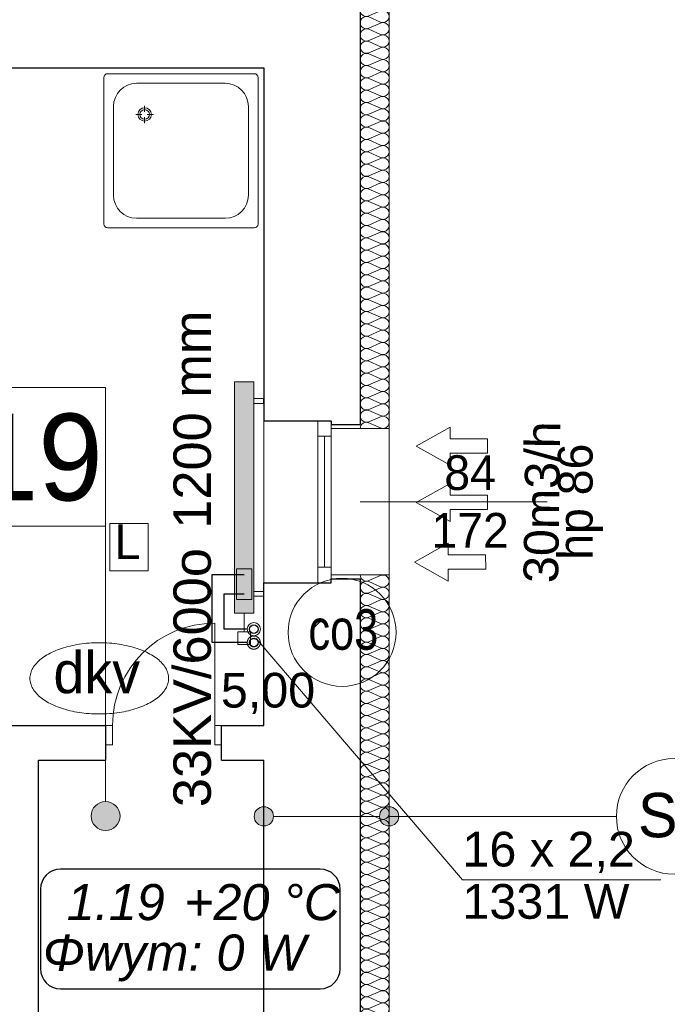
# Model space of a CAD drawing. Header units: millimetres. Extents: x -17429 to 155243, y -2908 to 188569.
# Tile 75 of 113: x 30217 to 33577, y 92219 to 97326. Entities that reach past the tile are written whole.
import ezdxf
from ezdxf.lldxf.tags import DXFTag

# ---------------------------------------------------------------- set-up
doc = ezdxf.new("R2010")
doc.units = ezdxf.units.MM
doc.header["$MEASUREMENT"] = 0
doc.linetypes.add('PHANTOM', pattern=[2.5, 1.25, -0.25, 0.25, -0.25, 0.25, -0.25])
doc.layers.get('0').update_dxf_attribs({"lineweight": 5})
for name, color, linetype in [('#opisy', 7, 'Continuous'), ('#podkład', 252, 'Continuous'), ('Arch ocieplenie', 252, 'Continuous'), ('Arch opisy', 252, 'Continuous'), ('INWENT wyposarzenie', 252, 'Continuous'), ('IS_Armatura_podłączeniowa_grz._dolnozas.', 255, 'SOLID'), ('IS_Armatura_Therm', 7, 'SOLID'), ('IS_Grafika', 7, 'SOLID'), ('IS_Grzejniki_Plan_rzut', 7, 'SOLID'), ('IS_Opisy_działek_Therm', 7, 'SOLID'), ('IS_Powrót', 5, 'DASH'), ('IS_Text_Armatury_Therm', 7, 'Continuous'), ('IS_Text_Konstrukcji', 7, 'Continuous'), ('IS_Text_Odbiornikow_Therm', 7, 'Continuous'), ('IS_Zasilanie', 1, 'SOLID')]:
    doc.layers.add(name, color=color, linetype=linetype)
for name, color, linetype, lineweight in [('#piony', 7, 'Continuous', 5), ('Arch opisy_Nr_Pióra__1', 252, 'Continuous', 25), ('Arch opisy_Nr_Pióra__21', 252, 'Continuous', 13), ('INWENT OPISY_Nr_Pióra__21', 252, 'Continuous', 13), ('INWENT wyposarzenie_Nr_Pióra__5', 252, 'Continuous', 13), ('INWENT. DRZWI_Nr_Pióra__21', 7, 'Continuous', 13), ('INWENT. OKNA_Nr_Pióra__5', 7, 'Continuous', 13), ('INWENT.ŚCIANY_Nr_Pióra__1', 252, 'Continuous', 25), ('INWENT.ŚCIANY_Nr_Pióra__21', 7, 'Continuous', 13)]:
    doc.layers.add(name, color=color, linetype=linetype, lineweight=lineweight)
doc.layers.add('arch izolacje_Nr_Pióra__3', color=7, linetype='Continuous', lineweight=13, true_color=0xff6600)
doc.layers.add('Arch ocieplenie_Nr_Pióra__22', color=7, linetype='Continuous', lineweight=9, true_color=0x7f7f7f)
doc.styles.add('ARIAL', font='arial.ttf', dxfattribs={"width": 0.75})
doc.styles.add('GENERATED_STYLE_2', font='txt')
doc.styles.add('GENERATED_STYLE_3', font='txt')
doc.styles.add('GENERATED_STYLE_4', font='txt')
doc.styles.add('MtXpl_Arial', font='txt', dxfattribs={"height": 0.2})
doc.styles.get("Standard").update_dxf_attribs({"font": 'arial.ttf', "bigfont": 'BIGFONT.SHX'})
tags = doc.linetypes.add('DASH', pattern=[15, 10, -5]).pattern_tags.tags
tags[6:7] = [DXFTag(74, 4), DXFTag(75, 0), DXFTag(340, '0'), DXFTag(46, 0.0), DXFTag(50, 0.0), DXFTag(44, 0.0), DXFTag(45, 0.0)]
tags[4:5] = [DXFTag(74, 4), DXFTag(75, 0), DXFTag(340, '0'), DXFTag(46, 0.0), DXFTag(50, 0.0), DXFTag(44, 0.0), DXFTag(45, 0.0)]
tags = doc.linetypes.add('SOLID', pattern=[10, 10, 0]).pattern_tags.tags
tags[6:7] = [DXFTag(74, 4), DXFTag(75, 0), DXFTag(340, '0'), DXFTag(46, 0.0), DXFTag(50, 0.0), DXFTag(44, 0.0), DXFTag(45, 0.0)]
tags[4:5] = [DXFTag(74, 4), DXFTag(75, 0), DXFTag(340, '0'), DXFTag(46, 0.0), DXFTag(50, 0.0), DXFTag(44, 0.0), DXFTag(45, 0.0)]

# ---------------------------------------------------------------- blocks, each defined once
blk = doc.blocks.new('Izolacja cieplna 14_96', base_point=(31984.1, 99925.9))
at = {"layer": 'Arch ocieplenie_Nr_Pióra__22', "linetype": 'Continuous'}
for p, q in [((32089.4, 99923.2), (32028.8, 99896.6)), ((32028.8, 99891.3), (32089.4, 99864.8)), ((32089.4, 99859.4), (32028.8, 99832.9)), ((32028.8, 99827.5), (32089.4, 99801)), ((32089.4, 99795.6), (32028.8, 99769.1)), ((32028.8, 99763.7), (32089.4, 99737.2)), ((32089.4, 99731.8), (32028.8, 99705.3)), ((32028.8, 99699.9), (32089.4, 99673.4)), ((32089.4, 99668), (32028.8, 99641.5)), ((32028.8, 99636.2), (32089.4, 99609.6)), ((32089.4, 99604.3), (32028.8, 99577.7)), ((32028.8, 99572.4), (32089.4, 99545.8)), ((32089.4, 99540.5), (32028.8, 99513.9)), ((32028.8, 99508.6), (32089.4, 99482)), ((32089.4, 99476.7), (32028.8, 99450.2)), ((32028.8, 99444.8), (32089.4, 99418.3)), ((32089.4, 99412.9), (32028.8, 99386.4)), ((32028.8, 99381), (32089.4, 99354.5)), ((32089.4, 99349.1), (32028.8, 99322.6)), ((32028.8, 99317.2), (32089.4, 99290.7)), ((32089.4, 99285.3), (32028.8, 99258.8)), ((32028.8, 99253.4), (32089.4, 99226.9)), ((32089.4, 99221.6), (32028.8, 99195)), ((32028.8, 99189.7), (32089.4, 99163.1)), ((32089.4, 99157.8), (32028.8, 99131.2)), ((32028.8, 99125.9), (32089.4, 99099.3)), ((32089.4, 99094), (32028.8, 99067.5)), ((32028.8, 99062.1), (32089.4, 99035.6)), ((32089.4, 99030.2), (32028.8, 99003.7)), ((32028.8, 98998.3), (32089.4, 98971.8)), ((32089.4, 98966.4), (32028.8, 98939.9)), ((32028.8, 98934.5), (32089.4, 98908)), ((32089.4, 98902.6), (32028.8, 98876.1)), ((32028.8, 98870.7), (32089.4, 98844.2)), ((32089.4, 98838.9), (32028.8, 98812.3)), ((32028.8, 98807), (32089.4, 98780.4)), ((32089.4, 98775.1), (32028.8, 98748.5)), ((32028.8, 98743.2), (32089.4, 98716.6)), ((32089.4, 98711.3), (32028.8, 98684.8)), ((32028.8, 98679.4), (32089.4, 98652.9)), ((32089.4, 98647.5), (32028.8, 98621)), ((32028.8, 98615.6), (32089.4, 98589.1)), ((32089.4, 98583.7), (32028.8, 98557.2)), ((32028.8, 98551.8), (32089.4, 98525.3)), ((32089.4, 98519.9), (32028.8, 98493.4)), ((32028.8, 98488), (32089.4, 98461.5)), ((32089.4, 98456.1), (32028.8, 98429.6)), ((32028.8, 98424.3), (32089.4, 98397.7)), ((32089.4, 98392.4), (32028.8, 98365.8)), ((32028.8, 98360.5), (32089.4, 98333.9)), ((32089.4, 98328.6), (32028.8, 98302)), ((32028.8, 98296.7), (32089.4, 98270.2)), ((32089.4, 98264.8), (32028.8, 98238.3)), ((32028.8, 98232.9), (32089.4, 98206.4)), ((32089.4, 98201), (32028.8, 98174.5)), ((32028.8, 98169.1), (32089.4, 98142.6)), ((32089.4, 98137.2), (32028.8, 98110.7)), ((32028.8, 98105.3), (32089.4, 98078.8)), ((32089.4, 98073.4), (32028.8, 98046.9)), ((32028.8, 98041.6), (32089.4, 98015)), ((32089.4, 98009.7), (32028.8, 97983.1)), ((32028.8, 97977.8), (32089.4, 97951.2)), ((32089.4, 97945.9), (32028.8, 97919.3)), ((32028.8, 97914), (32089.4, 97887.5)), ((32089.4, 97882.1), (32028.8, 97855.6)), ((32028.8, 97850.2), (32089.4, 97823.7)), ((32089.4, 97818.3), (32028.8, 97791.8)), ((32028.8, 97786.4), (32089.4, 97759.9)), ((32089.4, 97754.5), (32028.8, 97728)), ((32028.8, 97722.6), (32089.4, 97696.1)), ((32089.4, 97690.7), (32028.8, 97664.2)), ((32028.8, 97658.9), (32089.4, 97632.3)), ((32089.4, 97627), (32028.8, 97600.4)), ((32028.8, 97595.1), (32089.4, 97568.5)), ((32089.4, 97563.2), (32028.8, 97536.6)), ((32028.8, 97531.3), (32089.4, 97504.8)), ((32089.4, 97499.4), (32028.8, 97472.9)), ((32028.8, 97467.5), (32089.4, 97441)), ((32089.4, 97435.6), (32028.8, 97409.1)), ((32028.8, 97403.7), (32089.4, 97377.2)), ((32089.4, 97371.8), (32028.8, 97345.3)), ((32028.8, 97339.9), (32089.4, 97313.4)), ((32089.4, 97308), (32028.8, 97281.5)), ((32028.8, 97276.2), (32089.4, 97249.6)), ((32089.4, 97244.3), (32028.8, 97217.7)), ((32028.8, 97212.4), (32089.4, 97185.8)), ((32089.4, 97180.5), (32028.8, 97153.9)), ((32028.8, 97148.6), (32089.4, 97122)), ((32089.4, 97116.7), (32028.8, 97090.2)), ((32028.8, 97084.8), (32089.4, 97058.3)), ((32089.4, 97052.9), (32028.8, 97026.4)), ((32028.8, 97021), (32089.4, 96994.5)), ((32089.4, 96989.1), (32028.8, 96962.6)), ((32028.8, 96957.2), (32089.4, 96930.7)), ((32089.4, 96925.3), (32028.8, 96898.8)), ((32028.8, 96893.4), (32089.4, 96866.9)), ((32089.4, 96861.6), (32028.8, 96835)), ((32028.8, 96829.7), (32089.4, 96803.1)), ((32089.4, 96797.8), (32028.8, 96771.2)), ((32028.8, 96765.9), (32089.4, 96739.3)), ((32089.4, 96734), (32028.8, 96707.5)), ((32028.8, 96702.1), (32089.4, 96675.6)), ((32089.4, 96670.2), (32028.8, 96643.7)), ((32028.8, 96638.3), (32089.4, 96611.8)), ((32089.4, 96606.4), (32028.8, 96579.9)), ((32028.8, 96574.5), (32089.4, 96548)), ((32089.4, 96542.6), (32028.8, 96516.1)), ((32028.8, 96510.7), (32089.4, 96484.2)), ((32089.4, 96478.9), (32028.8, 96452.3)), ((32028.8, 96447), (32089.4, 96420.4)), ((32089.4, 96415.1), (32028.8, 96388.5)), ((32028.8, 96383.2), (32089.4, 96356.6)), ((32089.4, 96351.3), (32028.8, 96324.8)), ((32028.8, 96319.4), (32089.4, 96292.9)), ((32089.4, 96287.5), (32028.8, 96261)), ((32028.8, 96255.6), (32089.4, 96229.1)), ((32089.4, 96223.7), (32028.8, 96197.2)), ((32028.8, 96191.8), (32089.4, 96165.3)), ((32089.4, 96159.9), (32028.8, 96133.4)), ((32028.8, 96128), (32089.4, 96101.5)), ((32089.4, 96096.1), (32028.8, 96069.6)), ((32028.8, 96064.3), (32089.4, 96037.7)), ((32089.4, 96032.4), (32028.8, 96005.8)), ((32028.8, 96000.5), (32089.4, 95973.9)), ((32089.4, 95968.6), (32028.8, 95942)), ((32028.8, 95936.7), (32089.4, 95910.2)), ((32089.4, 95904.8), (32028.8, 95878.3)), ((32028.8, 95872.9), (32089.4, 95846.4)), ((32089.4, 95841), (32028.8, 95814.5)), ((32028.8, 95809.1), (32089.4, 95782.6)), ((32089.4, 95777.2), (32028.8, 95750.7)), ((32028.8, 95745.3), (32089.4, 95718.8)), ((32089.4, 95713.4), (32028.8, 95686.9)), ((32028.8, 95681.6), (32089.4, 95655)), ((32089.4, 95649.7), (32028.8, 95623.1)), ((32028.8, 95617.8), (32089.4, 95591.2)), ((32089.4, 95585.9), (32028.8, 95559.3)), ((32028.8, 95554), (32089.4, 95527.5)), ((32089.4, 95522.1), (32028.8, 95495.6)), ((32028.8, 95490.2), (32089.4, 95463.7)), ((32089.4, 95458.3), (32028.8, 95431.8)), ((32028.8, 95426.4), (32089.4, 95399.9)), ((32089.4, 95394.5), (32028.8, 95368)), ((32028.8, 95362.6), (32089.4, 95336.1)), ((32089.4, 95330.7), (32028.8, 95304.2)), ((32028.8, 95298.9), (32089.4, 95272.3)), ((32089.4, 95267), (32028.8, 95240.4)), ((32028.8, 95235.1), (32089.4, 95208.5))]:
    blk.add_line(p, q, dxfattribs=at)
for centre, start_param, end_param in [((32016, 99862.1), 1.158004, 5.125183), ((32016, 99925.9), 3.141593, 5.125182), ((32102.2, 99894), 4.299595, 8.266775), ((32016, 99798.3), 1.158004, 5.125183), ((32102.2, 99830.2), 4.299595, 8.266775), ((32102.2, 99766.4), 4.299595, 8.266775), ((32016, 99734.5), 1.158004, 5.125183), ((32102.2, 99702.6), 4.299595, 8.266775), ((32016, 99670.7), 1.158004, 5.125183), ((32016, 99606.9), 1.158004, 5.125183), ((32102.2, 99638.8), 4.299595, 8.266775), ((32016, 99543.2), 1.158004, 5.125183), ((32102.2, 99575), 4.299595, 8.266775), ((32102.2, 99511.3), 4.299595, 8.266775), ((32016, 99479.4), 1.158004, 5.125183), ((32102.2, 99447.5), 4.299595, 8.266775), ((32016, 99415.6), 1.158004, 5.125183), ((32016, 99351.8), 1.158004, 5.125183), ((32102.2, 99383.7), 4.299595, 8.266775), ((32016, 99288), 1.158004, 5.125183), ((32102.2, 99319.9), 4.299595, 8.266775), ((32102.2, 99256.1), 4.299595, 8.266775), ((32016, 99224.2), 1.158004, 5.125183), ((32102.2, 99192.3), 4.299595, 8.266775), ((32016, 99160.5), 1.158004, 5.125183), ((32016, 99096.7), 1.158004, 5.125183), ((32102.2, 99128.6), 4.299595, 8.266775), ((32016, 99032.9), 1.158004, 5.125183), ((32102.2, 99064.8), 4.299595, 8.266775), ((32102.2, 99001), 4.299595, 8.266775), ((32016, 98969.1), 1.158004, 5.125183), ((32102.2, 98937.2), 4.299595, 8.266775), ((32016, 98905.3), 1.158004, 5.125183), ((32016, 98841.5), 1.158004, 5.125183), ((32102.2, 98873.4), 4.299595, 8.266775), ((32016, 98777.7), 1.158004, 5.125183), ((32102.2, 98809.6), 4.299595, 8.266775), ((32102.2, 98745.9), 4.299595, 8.266775), ((32016, 98714), 1.158004, 5.125183), ((32102.2, 98682.1), 4.299595, 8.266775), ((32016, 98650.2), 1.158004, 5.125183), ((32016, 98586.4), 1.158004, 5.125183), ((32102.2, 98618.3), 4.299595, 8.266775), ((32016, 98522.6), 1.158004, 5.125183), ((32102.2, 98554.5), 4.299595, 8.266775), ((32102.2, 98490.7), 4.299595, 8.266775), ((32016, 98458.8), 1.158004, 5.125183), ((32102.2, 98426.9), 4.299595, 8.266775), ((32016, 98395), 1.158004, 5.125183), ((32016, 98331.3), 1.158004, 5.125183), ((32102.2, 98363.2), 4.299595, 8.266775), ((32016, 98267.5), 1.158004, 5.125183), ((32102.2, 98299.4), 4.299595, 8.266775), ((32102.2, 98235.6), 4.299595, 8.266775), ((32016, 98203.7), 1.158004, 5.125183), ((32102.2, 98171.8), 4.299595, 8.266775), ((32016, 98139.9), 1.158004, 5.125183), ((32016, 98076.1), 1.158004, 5.125183), ((32102.2, 98108), 4.299595, 8.266775), ((32016, 98012.3), 1.158004, 5.125183), ((32102.2, 98044.2), 4.299595, 8.266775), ((32102.2, 97980.5), 4.299595, 8.266775), ((32016, 97948.6), 1.158004, 5.125183), ((32102.2, 97916.7), 4.299595, 8.266775), ((32016, 97884.8), 1.158004, 5.125183), ((32016, 97821), 1.158004, 5.125183), ((32102.2, 97852.9), 4.299595, 8.266775), ((32016, 97757.2), 1.158004, 5.125183), ((32102.2, 97789.1), 4.299595, 8.266775), ((32102.2, 97725.3), 4.299595, 8.266775), ((32016, 97693.4), 1.158004, 5.125183), ((32102.2, 97661.5), 4.299595, 8.266775), ((32016, 97629.6), 1.158004, 5.125183), ((32016, 97565.9), 1.158004, 5.125183), ((32102.2, 97597.7), 4.299595, 8.266775), ((32016, 97502.1), 1.158004, 5.125183), ((32102.2, 97534), 4.299595, 8.266775), ((32102.2, 97470.2), 4.299595, 8.266775), ((32016, 97438.3), 1.158004, 5.125183), ((32102.2, 97406.4), 4.299595, 8.266775), ((32016, 97374.5), 1.158004, 5.125183), ((32016, 97310.7), 1.158004, 5.125183), ((32102.2, 97342.6), 4.299595, 8.266775), ((32016, 97246.9), 1.158004, 5.125183), ((32102.2, 97278.8), 4.299595, 8.266775), ((32102.2, 97215), 4.299595, 8.266775), ((32016, 97183.2), 1.158004, 5.125183), ((32102.2, 97151.3), 4.299595, 8.266775), ((32016, 97119.4), 1.158004, 5.125183), ((32016, 97055.6), 1.158004, 5.125183), ((32102.2, 97087.5), 4.299595, 8.266775), ((32016, 96991.8), 1.158004, 5.125183), ((32102.2, 97023.7), 4.299595, 8.266775), ((32102.2, 96959.9), 4.299595, 8.266775), ((32016, 96928), 1.158004, 5.125183), ((32102.2, 96896.1), 4.299595, 8.266775), ((32016, 96864.2), 1.158004, 5.125183), ((32016, 96800.5), 1.158004, 5.125183), ((32102.2, 96832.3), 4.299595, 8.266775), ((32016, 96736.7), 1.158004, 5.125183), ((32102.2, 96768.6), 4.299595, 8.266775), ((32102.2, 96704.8), 4.299595, 8.266775), ((32016, 96672.9), 1.158004, 5.125183), ((32102.2, 96641), 4.299595, 8.266775), ((32016, 96609.1), 1.158004, 5.125183), ((32016, 96545.3), 1.158004, 5.125183), ((32102.2, 96577.2), 4.299595, 8.266775), ((32016, 96481.5), 1.158004, 5.125183), ((32102.2, 96513.4), 4.299595, 8.266775), ((32102.2, 96449.6), 4.299595, 8.266775), ((32016, 96417.7), 1.158004, 5.125183), ((32102.2, 96385.9), 4.299595, 8.266775), ((32016, 96354), 1.158004, 5.125183), ((32016, 96290.2), 1.158004, 5.125183), ((32102.2, 96322.1), 4.299595, 8.266775), ((32016, 96226.4), 1.158004, 5.125183), ((32102.2, 96258.3), 4.299595, 8.266775), ((32102.2, 96194.5), 4.299595, 8.266775), ((32016, 96162.6), 1.158004, 5.125183), ((32102.2, 96130.7), 4.299595, 8.266775), ((32016, 96098.8), 1.158004, 5.125183), ((32016, 96035), 1.158004, 5.125183), ((32102.2, 96066.9), 4.299595, 8.266775), ((32016, 95971.3), 1.158004, 5.125183), ((32102.2, 96003.2), 4.299595, 8.266775), ((32102.2, 95939.4), 4.299595, 8.266775), ((32016, 95907.5), 1.158004, 5.125183), ((32102.2, 95875.6), 4.299595, 8.266775), ((32016, 95843.7), 1.158004, 5.125183), ((32016, 95779.9), 1.158004, 5.125183), ((32102.2, 95811.8), 4.299595, 8.266775), ((32016, 95716.1), 1.158004, 5.125183), ((32102.2, 95748), 4.299595, 8.266775), ((32102.2, 95684.2), 4.299595, 8.266775), ((32016, 95652.3), 1.158004, 5.125183), ((32102.2, 95620.5), 4.299595, 8.266775), ((32016, 95588.6), 1.158004, 5.125183), ((32016, 95524.8), 1.158004, 5.125183), ((32102.2, 95556.7), 4.299595, 8.266775), ((32016, 95461), 1.158004, 5.125183), ((32102.2, 95492.9), 4.299595, 8.266775), ((32102.2, 95429.1), 4.299595, 8.266775), ((32016, 95397.2), 1.158004, 5.125183), ((32102.2, 95365.3), 4.299595, 8.266775), ((32016, 95333.4), 1.158004, 5.125183), ((32016, 95269.6), 1.158004, 5.125183), ((32102.2, 95301.5), 4.299595, 8.266775), ((32016, 95205.9), 1.158004, 3.141593), ((32102.2, 95237.7), 4.299595, 8.266775)]:
    blk.add_ellipse(centre, major_axis=(31.9, 0), ratio=0.999692, start_param=start_param, end_param=end_param, dxfattribs=at)
blk = doc.blocks.new('Izolacja cieplna 14_97', base_point=(31984.1, 91465.9))
at = {"layer": 'Arch ocieplenie_Nr_Pióra__22', "linetype": 'Continuous'}
for p, q in [((32028.8, 94416.8), (32089.4, 94443.2)), ((32089.4, 94385.1), (32028.8, 94411.5)), ((32028.8, 94353.4), (32089.4, 94379.8)), ((32089.4, 94321.7), (32028.8, 94348.1)), ((32028.8, 94290), (32089.4, 94316.4)), ((32089.4, 94258.3), (32028.8, 94284.7)), ((32028.8, 94226.6), (32089.4, 94253)), ((32089.4, 94194.9), (32028.8, 94221.3)), ((32028.8, 94163.2), (32089.4, 94189.6)), ((32089.4, 94131.5), (32028.8, 94157.9)), ((32028.8, 94099.8), (32089.4, 94126.2)), ((32089.4, 94068.1), (32028.8, 94094.5)), ((32028.8, 94036.4), (32089.4, 94062.8)), ((32089.4, 94004.7), (32028.8, 94031.1)), ((32028.8, 93973), (32089.4, 93999.4)), ((32089.4, 93941.3), (32028.8, 93967.7)), ((32028.8, 93909.6), (32089.4, 93936)), ((32089.4, 93877.9), (32028.8, 93904.3)), ((32028.8, 93846.2), (32089.4, 93872.6)), ((32089.4, 93814.5), (32028.8, 93840.9)), ((32028.8, 93782.8), (32089.4, 93809.1)), ((32089.4, 93751.1), (32028.8, 93777.4)), ((32028.8, 93719.4), (32089.4, 93745.7)), ((32089.4, 93687.7), (32028.8, 93714)), ((32028.8, 93656), (32089.4, 93682.3)), ((32089.4, 93624.3), (32028.8, 93650.6)), ((32028.8, 93592.6), (32089.4, 93618.9)), ((32089.4, 93560.9), (32028.8, 93587.2)), ((32028.8, 93529.2), (32089.4, 93555.5)), ((32089.4, 93497.5), (32028.8, 93523.8)), ((32028.8, 93465.8), (32089.4, 93492.1)), ((32089.4, 93434), (32028.8, 93460.4)), ((32028.8, 93402.3), (32089.4, 93428.7)), ((32089.4, 93370.6), (32028.8, 93397)), ((32028.8, 93338.9), (32089.4, 93365.3)), ((32089.4, 93307.2), (32028.8, 93333.6)), ((32028.8, 93275.5), (32089.4, 93301.9)), ((32089.4, 93243.8), (32028.8, 93270.2)), ((32028.8, 93212.1), (32089.4, 93238.5)), ((32089.4, 93180.4), (32028.8, 93206.8)), ((32028.8, 93148.7), (32089.4, 93175.1)), ((32089.4, 93117), (32028.8, 93143.4)), ((32028.8, 93085.3), (32089.4, 93111.7)), ((32089.4, 93053.6), (32028.8, 93080)), ((32028.8, 93021.9), (32089.4, 93048.3)), ((32089.4, 92990.2), (32028.8, 93016.6)), ((32028.8, 92958.5), (32089.4, 92984.9)), ((32089.4, 92926.8), (32028.8, 92953.2)), ((32028.8, 92895.1), (32089.4, 92921.5)), ((32089.4, 92863.4), (32028.8, 92889.8)), ((32028.8, 92831.7), (32089.4, 92858.1)), ((32089.4, 92800), (32028.8, 92826.4)), ((32028.8, 92768.3), (32089.4, 92794.7)), ((32089.4, 92736.6), (32028.8, 92763)), ((32028.8, 92704.9), (32089.4, 92731.3)), ((32089.4, 92673.2), (32028.8, 92699.6)), ((32028.8, 92641.5), (32089.4, 92667.9)), ((32089.4, 92609.8), (32028.8, 92636.2)), ((32028.8, 92578.1), (32089.4, 92604.5)), ((32089.4, 92546.4), (32028.8, 92572.8)), ((32028.8, 92514.7), (32089.4, 92541.1)), ((32089.4, 92483), (32028.8, 92509.4)), ((32028.8, 92451.3), (32089.4, 92477.7)), ((32089.4, 92419.6), (32028.8, 92446)), ((32028.8, 92387.9), (32089.4, 92414.3)), ((32089.4, 92356.2), (32028.8, 92382.6)), ((32028.8, 92324.5), (32089.4, 92350.9)), ((32089.4, 92292.8), (32028.8, 92319.1)), ((32028.8, 92261.1), (32089.4, 92287.4)), ((32089.4, 92229.4), (32028.8, 92255.7)), ((32028.8, 92197.7), (32089.4, 92224)), ((32089.4, 92166), (32028.8, 92192.3)), ((32028.8, 92134.3), (32089.4, 92160.6)), ((32089.4, 92102.6), (32028.8, 92128.9)), ((32028.8, 92070.9), (32089.4, 92097.2)), ((32089.4, 92039.2), (32028.8, 92065.5)), ((32028.8, 92007.5), (32089.4, 92033.8)), ((32089.4, 91975.8), (32028.8, 92002.1)), ((32028.8, 91944), (32089.4, 91970.4)), ((32089.4, 91912.3), (32028.8, 91938.7)), ((32028.8, 91880.6), (32089.4, 91907)), ((32089.4, 91848.9), (32028.8, 91875.3)), ((32028.8, 91817.2), (32089.4, 91843.6)), ((32089.4, 91785.5), (32028.8, 91811.9)), ((32028.8, 91753.8), (32089.4, 91780.2)), ((32089.4, 91722.1), (32028.8, 91748.5)), ((32028.8, 91690.4), (32089.4, 91716.8)), ((32089.4, 91658.7), (32028.8, 91685.1)), ((32028.8, 91627), (32089.4, 91653.4)), ((32089.4, 91595.3), (32028.8, 91621.7)), ((32028.8, 91563.6), (32089.4, 91590)), ((32089.4, 91531.9), (32028.8, 91558.3)), ((32028.8, 91500.2), (32089.4, 91526.6)), ((32089.4, 91468.5), (32028.8, 91494.9))]:
    blk.add_line(p, q, dxfattribs=at)
for centre, start_param, end_param in [((32016, 94445.9), 6.283185, 8.266774), ((32102.2, 94414.2), 1.158003, 5.125183), ((32016, 94382.4), 4.299595, 8.266774), ((32102.2, 94350.7), 1.158003, 5.125183), ((32016, 94319), 4.299595, 8.266774), ((32102.2, 94287.3), 1.158003, 5.125183), ((32016, 94255.6), 4.299595, 8.266774), ((32016, 94192.2), 4.299595, 8.266774), ((32102.2, 94223.9), 1.158003, 5.125183), ((32016, 94128.8), 4.299595, 8.266774), ((32102.2, 94160.5), 1.158003, 5.125183), ((32102.2, 94097.1), 1.158003, 5.125183), ((32016, 94065.4), 4.299595, 8.266774), ((32102.2, 94033.7), 1.158003, 5.125183), ((32016, 94002), 4.299595, 8.266774), ((32016, 93938.6), 4.299595, 8.266774), ((32102.2, 93970.3), 1.158003, 5.125183), ((32016, 93875.2), 4.299595, 8.266774), ((32102.2, 93906.9), 1.158003, 5.125183), ((32102.2, 93843.5), 1.158003, 5.125183), ((32016, 93811.8), 4.299595, 8.266774), ((32102.2, 93780.1), 1.158003, 5.125183), ((32016, 93748.4), 4.299595, 8.266774), ((32016, 93685), 4.299595, 8.266774), ((32102.2, 93716.7), 1.158003, 5.125183), ((32016, 93621.6), 4.299595, 8.266774), ((32102.2, 93653.3), 1.158003, 5.125183), ((32102.2, 93589.9), 1.158003, 5.125183), ((32016, 93558.2), 4.299595, 8.266774), ((32102.2, 93526.5), 1.158003, 5.125183), ((32016, 93494.8), 4.299595, 8.266774), ((32016, 93431.4), 4.299595, 8.266774), ((32102.2, 93463.1), 1.158003, 5.125183), ((32016, 93368), 4.299595, 8.266774), ((32102.2, 93399.7), 1.158003, 5.125183), ((32102.2, 93336.3), 1.158003, 5.125183), ((32016, 93304.6), 4.299595, 8.266774), ((32102.2, 93272.9), 1.158003, 5.125183), ((32016, 93241.2), 4.299595, 8.266774), ((32102.2, 93209.5), 1.158003, 5.125183), ((32016, 93177.8), 4.299595, 8.266774), ((32016, 93114.4), 4.299595, 8.266774), ((32102.2, 93146.1), 1.158003, 5.125183), ((32102.2, 93082.7), 1.158003, 5.125183), ((32016, 93051), 4.299595, 8.266774), ((32102.2, 93019.3), 1.158003, 5.125183), ((32016, 92987.6), 4.299595, 8.266774), ((32102.2, 92955.9), 1.158003, 5.125183), ((32016, 92924.2), 4.299595, 8.266774), ((32016, 92860.7), 4.299595, 8.266774), ((32102.2, 92892.5), 1.158003, 5.125183), ((32102.2, 92829), 1.158003, 5.125183), ((32016, 92797.3), 4.299595, 8.266774), ((32102.2, 92765.6), 1.158003, 5.125183), ((32016, 92733.9), 4.299595, 8.266774), ((32102.2, 92702.2), 1.158003, 5.125183), ((32016, 92670.5), 4.299595, 8.266774), ((32016, 92607.1), 4.299595, 8.266774), ((32102.2, 92638.8), 1.158003, 5.125183), ((32102.2, 92575.4), 1.158003, 5.125183), ((32016, 92543.7), 4.299595, 8.266774), ((32102.2, 92512), 1.158003, 5.125183), ((32016, 92480.3), 4.299595, 8.266774), ((32102.2, 92448.6), 1.158003, 5.125183), ((32016, 92416.9), 4.299595, 8.266774), ((32016, 92353.5), 4.299595, 8.266774), ((32102.2, 92385.2), 1.158003, 5.125183), ((32016, 92290.1), 4.299595, 8.266774), ((32102.2, 92321.8), 1.158003, 5.125183), ((32102.2, 92258.4), 1.158003, 5.125183), ((32016, 92226.7), 4.299595, 8.266774), ((32102.2, 92195), 1.158003, 5.125183), ((32016, 92163.3), 4.299595, 8.266774), ((32016, 92099.9), 4.299595, 8.266774), ((32102.2, 92131.6), 1.158003, 5.125183), ((32016, 92036.5), 4.299595, 8.266774), ((32102.2, 92068.2), 1.158003, 5.125183), ((32102.2, 92004.8), 1.158003, 5.125183), ((32016, 91973.1), 4.299595, 8.266774), ((32102.2, 91941.4), 1.158003, 5.125183), ((32016, 91909.7), 4.299595, 8.266774), ((32016, 91846.3), 4.299595, 8.266774), ((32102.2, 91878), 1.158003, 5.125183), ((32016, 91782.9), 4.299595, 8.266774), ((32102.2, 91814.6), 1.158003, 5.125183), ((32102.2, 91751.2), 1.158003, 5.125183), ((32016, 91719.5), 4.299595, 8.266774), ((32102.2, 91687.8), 1.158003, 5.125183), ((32016, 91656.1), 4.299595, 8.266774), ((32016, 91592.7), 4.299595, 8.266774), ((32102.2, 91624.4), 1.158003, 5.125183), ((32016, 91529.3), 4.299595, 8.266774), ((32102.2, 91561), 1.158003, 5.125183), ((32102.2, 91497.6), 1.158003, 5.125183), ((32016, 91465.9), 4.299596, 6.283185)]:
    blk.add_ellipse(centre, major_axis=(-31.9, 0), ratio=0.993744, start_param=start_param, end_param=end_param, dxfattribs=at)
blk = doc.blocks.new('Symbol Brodzik 14_244', base_point=(31454.1, 97045.9))
at = {"layer": 'INWENT wyposarzenie_Nr_Pióra__5', "color": 252, "linetype": 'Continuous'}
for p, q in [((30654.1, 96265.8), (30654.1, 97025.8)), ((31434.1, 97045.8), (30674.1, 97045.8)), ((31454.1, 96265.8), (31454.1, 97025.8)), ((31284.1, 96995.8), (30824.1, 96995.8)), ((30704.1, 96415.8), (30704.1, 96875.8)), ((30865.5, 96848.2), (30865.5, 96879.9)), ((31404.1, 96415.8), (31404.1, 96875.8)), ((30820, 96834.4), (30851.6, 96834.4)), ((30865.5, 96788.9), (30865.5, 96820.6)), ((30879.3, 96834.4), (30910.9, 96834.4)), ((31284.1, 96295.8), (30824.1, 96295.8)), ((31434.1, 96245.8), (30674.1, 96245.8))]:
    blk.add_line(p, q, dxfattribs=at)
for radius in [35, 25]:
    blk.add_circle((30865.5, 96834.4), radius, dxfattribs=at)
for centre, radius, start, end in [((30674.1, 97025.8), 20, 90, 180), ((31434.1, 97025.8), 20, 0, 90), ((30824.1, 96875.8), 120, 90, 180), ((31284.1, 96875.8), 120, 0, 90), ((30824.1, 96415.8), 120, 180, 270), ((31284.1, 96415.8), 120, 270, 0), ((30674.1, 96265.8), 20, 180, 270), ((31434.1, 96265.8), 20, 270, 0)]:
    blk.add_arc(centre, radius, start, end, dxfattribs=at)
blk = doc.blocks.new('Linia_103', base_point=(30662.8, 95419.1))
at = {"layer": 'Arch opisy_Nr_Pióra__21', "linetype": 'Continuous'}
blk.add_hatch(color=256, dxfattribs=at).paths.add_polyline_path([(30737.8, 93195.6), (30732.1, 93224.3), (30715.8, 93248.6), (30691.5, 93264.9), (30662.8, 93270.6), (30634.1, 93264.9), (30609.7, 93248.6), (30593.5, 93224.3), (30587.8, 93195.6), (30593.5, 93166.9), (30609.7, 93142.5), (30634.1, 93126.3), (30662.8, 93120.6), (30691.5, 93126.3), (30715.8, 93142.5), (30732.1, 93166.9)], flags=0)
blk.add_line((30662.8, 95419.1), (30662.8, 93270.6), dxfattribs=at)
blk.add_circle((30662.8, 93195.6), 75, dxfattribs=at)
blk = doc.blocks.new('Linia_114', base_point=(32134.1, 93194.2))
at = {"layer": 'Arch opisy_Nr_Pióra__21', "linetype": 'Continuous'}
blk.add_line((32134.1, 93194.2), (33313.1, 93194.2), dxfattribs=at)
blk.add_circle((33613.1, 93194.2), 300, dxfattribs=at)
blk = doc.blocks.new('Linia_115', base_point=(31484.1, 93194.2))
at = {"layer": 'Arch opisy_Nr_Pióra__21', "linetype": 'Continuous'}
for points in [[(31534.1, 93194.2), (31530.3, 93213.4), (31519.4, 93229.6), (31503.2, 93240.4), (31484.1, 93244.2), (31464.9, 93240.4), (31448.7, 93229.6), (31437.9, 93213.4), (31434.1, 93194.2), (31437.9, 93175.1), (31448.7, 93158.9), (31464.9, 93148), (31484.1, 93144.2), (31503.2, 93148), (31519.4, 93158.9), (31530.3, 93175.1)], [(32184.1, 93194.2), (32180.3, 93213.4), (32169.4, 93229.6), (32153.2, 93240.4), (32134.1, 93244.2), (32114.9, 93240.4), (32098.7, 93229.6), (32087.9, 93213.4), (32084.1, 93194.2), (32087.9, 93175.1), (32098.7, 93158.9), (32114.9, 93148), (32134.1, 93144.2), (32153.2, 93148), (32169.4, 93158.9), (32180.3, 93175.1)]]:
    blk.add_hatch(color=256, dxfattribs=at).paths.add_polyline_path(points, flags=0)
blk.add_line((31534.1, 93194.2), (32084.1, 93194.2), dxfattribs=at)
for centre in [(31484.1, 93194.2), (32134.1, 93194.2)]:
    blk.add_circle(centre, 50, dxfattribs=at)
blk = doc.blocks.new('parter')
at = {"layer": 'arch izolacje_Nr_Pióra__3', "color": 252, "linetype": 'Continuous'}
for p, q in [((32134.1, 103245.9), (32134.1, 91315.9)), ((32134.1, 99925.9), (32134.1, 95205.9)), ((32134.1, 95205.9), (31834.1, 95205.9)), ((32134.1, 94445.9), (31834.1, 94445.9)), ((32134.1, 91315.9), (32134.1, 94445.9))]:
    blk.add_line(p, q, dxfattribs=at)
at = {"layer": 'Arch opisy_Nr_Pióra__21', "color": 252, "linetype": 'Continuous'}
for p, q in [((30662.8, 95419.1), (29462.8, 95419.1)), ((30662.8, 94699.1), (30662.8, 95419.1)), ((29462.8, 94699.1), (30662.8, 94699.1))]:
    blk.add_line(p, q, dxfattribs=at)
at = {"layer": 'INWENT OPISY_Nr_Pióra__21', "color": 252, "linetype": 'Continuous'}
blk.add_line((31984.1, 94825.9), (32954.1, 94825.9), dxfattribs=at)
at = {"layer": 'INWENT. DRZWI_Nr_Pióra__21', "color": 252, "linetype": 'Continuous'}
for p, q in [((31229.1, 93665.9), (31229.1, 94195.9)), ((30699.1, 93665.9), (30664.1, 93665.9)), ((30699.1, 93665.9), (30699.1, 93565.9)), ((31229.1, 93665.9), (31229.1, 93565.9)), ((31229.1, 93665.9), (31264.1, 93665.9)), ((30699.1, 93565.9), (30664.1, 93565.9)), ((31229.1, 93565.9), (31264.1, 93565.9))]:
    blk.add_line(p, q, dxfattribs=at)
blk.add_arc((31229.1, 93665.9), 530, 90, 180, dxfattribs=at)
at = {"layer": 'INWENT. OKNA_Nr_Pióra__5', "color": 252, "linetype": 'Continuous'}
for p, q in [((31764.1, 94405.9), (31764.1, 95245.9)), ((31834.1, 95245.9), (31764.1, 95245.9)), ((31834.1, 95245.9), (31834.1, 94405.9)), ((31834.1, 95165.9), (31764.1, 95165.9)), ((31799.1, 95165.9), (31799.1, 94485.9)), ((31834.1, 94485.9), (31764.1, 94485.9)), ((31834.1, 94405.9), (31764.1, 94405.9))]:
    blk.add_line(p, q, dxfattribs=at)
at = {"layer": 'INWENT.ŚCIANY_Nr_Pióra__1', "color": 252, "linetype": 'Continuous'}
for p, q in [((31984.1, 99905.9), (31984.1, 95225.9)), ((30134.1, 97075.9), (31484.1, 97075.9)), ((31484.1, 97075.9), (31484.1, 95245.9)), ((31484.1, 95245.9), (31834.1, 95245.9)), ((31834.1, 95245.9), (31834.1, 95225.9)), ((31834.1, 95225.9), (31984.1, 95225.9)), ((31834.1, 94405.9), (31834.1, 94425.9)), ((31834.1, 94425.9), (31984.1, 94425.9)), ((31984.1, 94425.9), (31984.1, 91465.9)), ((31484.1, 94405.9), (31834.1, 94405.9)), ((31484.1, 93665.9), (31484.1, 94405.9)), ((26744.1, 93665.9), (30664.1, 93665.9)), ((30664.1, 93485.9), (30664.1, 93665.9)), ((31264.1, 93485.9), (31264.1, 93665.9)), ((31264.1, 93665.9), (31484.1, 93665.9)), ((30314.1, 91965.9), (30314.1, 93485.9)), ((30314.1, 93485.9), (30664.1, 93485.9)), ((31264.1, 93485.9), (31484.1, 93485.9)), ((31484.1, 91965.9), (31484.1, 93485.9))]:
    blk.add_line(p, q, dxfattribs=at)
at = {"layer": 'INWENT.ŚCIANY_Nr_Pióra__21', "color": 252, "linetype": 'Continuous'}
blk.add_line((31484.1, 94405.9), (31484.1, 95245.9), dxfattribs=at)
at = {"layer": 'Arch ocieplenie', "color": 252, "linetype": 'Continuous', "lineweight": 9}
for name, p in [('Izolacja cieplna 14_96', (31984.1, 99925.9)), ('Izolacja cieplna 14_97', (31984.1, 91465.9))]:
    blk.add_blockref(name, p, dxfattribs=at)
at = {"layer": 'Arch opisy', "color": 252, "linetype": 'Continuous'}
for name, p in [('Linia_103', (30662.8, 95419.1)), ('Linia_114', (32134.1, 93194.2)), ('Linia_115', (31484.1, 93194.2))]:
    blk.add_blockref(name, p, dxfattribs=at)
at = {"layer": 'INWENT wyposarzenie', "color": 252, "linetype": 'Continuous', "lineweight": 9}
blk.add_blockref('Symbol Brodzik 14_244', (31454.1, 97045.9), dxfattribs=at)
at = {"layer": 'Arch opisy_Nr_Pióra__1', "color": 252, "linetype": 'Continuous'}
for s, insert, char_height, attachment_point, style in [('{1.19}', (30062.8, 94826.2), 450, 8, 'GENERATED_STYLE_3'), ('{S1}', (33613.1, 93315.6), 230, 2, 'GENERATED_STYLE_4')]:
    blk.add_mtext(s, dxfattribs=dict(at, insert=insert, char_height=char_height, attachment_point=attachment_point, style=style))
at = {"layer": 'INWENT OPISY_Nr_Pióra__21', "color": 252, "linetype": 'Continuous', "insert": (33009.7, 94825.9), "char_height": 180, "attachment_point": 2, "rotation": 90, "style": 'GENERATED_STYLE_2'}
blk.add_mtext('{hp 86}', dxfattribs=at)
at = {"layer": 'INWENT OPISY_Nr_Pióra__21', "color": 252, "linetype": 'Continuous', "insert": (32554.1, 95066.7), "char_height": 180, "width": 1346.334, "attachment_point": 2, "line_spacing_factor": 0.99682, "style": 'GENERATED_STYLE_2'}
blk.add_mtext('{84\\P172}', dxfattribs=at)
blk = doc.blocks.new('E210168')
at = {"color": 7, "lineweight": 13}
for p, q in [((19.41, 19.75), (19.41, 13.6)), ((19.41, 19.75), (36.98, 9.88)), ((19.41, 0), (36.98, 9.88)), ((19.41, 6.15), (19.41, 0))]:
    blk.add_line(p, q, dxfattribs=at)
blk.add_lwpolyline([(19.41, 13.6), (0, 13.6), (0, 6.15), (19.41, 6.15)], dxfattribs=at)

msp = doc.modelspace()

# ---------------------------------------------------------------- linework, layer by layer
at = {"layer": '#piony', "color": 7}
msp.add_circle((31890, 94148.2), 280.2, dxfattribs=at)
at = {"layer": 'IS_Armatura_podłączeniowa_grz._dolnozas.', "color": 7, "lineweight": 0, "ltscale": 10}
for p, q in [((31421.6, 94478), (31341.6, 94478)), ((31341.6, 94478), (31341.6, 94318)), ((31421.6, 94318), (31421.6, 94478)), ((31341.6, 94318), (31421.6, 94318))]:
    msp.add_line(p, q, dxfattribs=at)
at = {"layer": 'IS_Armatura_Therm', "color": 7, "lineweight": 0, "ltscale": 10}
for p, q in [((31381.6, 94248), (31381.6, 94150.5)), ((31349.1, 94150.5), (31349.1, 94085.5)), ((31414.1, 94150.5), (31349.1, 94150.5)), ((31414.1, 94085.5), (31414.1, 94150.5)), ((31349.1, 94085.5), (31414.1, 94085.5))]:
    msp.add_line(p, q, dxfattribs=at)
at = {"layer": 'IS_Grafika', "color": 7, "lineweight": 5, "ltscale": 10}
for p, q in [((30884.5, 94712.3), (30684.3, 94712.3)), ((30684.3, 94712.3), (30684.3, 94468.1)), ((30884.5, 94468.1), (30884.5, 94712.3)), ((30684.3, 94468.1), (30884.5, 94468.1)), ((31737.6, 94166.8), (31787.6, 94216.8))]:
    msp.add_line(p, q, dxfattribs=at)
for points, knots in [([(30630.2, 94094.6), (30612.5, 94094.6), (30577.7, 94093.3), (30527, 94087.5), (30479.3, 94078.2), (30435, 94065.8), (30394.9, 94050.3), (30359.2, 94032.2), (30328.7, 94011.7), (30303.8, 93989.1), (30285.1, 93964.3), (30273.2, 93937.7), (30270.4, 93919), (30270.4, 93909.8)], [0, 0, 0, 0, 53.206774, 104.286131, 152.960622, 198.951577, 242.000697, 281.900205, 318.538128, 351.968842, 382.520946, 410.942343, 438.528187, 438.528187, 438.528187, 438.528187]), ([(30990, 93909.8), (30990, 93919), (30987.3, 93937.7), (30975.4, 93964.3), (30956.7, 93989.1), (30931.8, 94011.7), (30901.2, 94032.2), (30865.6, 94050.3), (30825.4, 94065.8), (30781.2, 94078.2), (30733.5, 94087.5), (30682.8, 94093.3), (30648, 94094.6), (30630.2, 94094.6)], [0, 0, 0, 0, 27.585844, 56.00724, 86.559344, 119.990058, 156.627982, 196.52749, 239.576609, 285.567565, 334.242055, 385.321413, 438.528187, 438.528187, 438.528187, 438.528187]), ([(30270.4, 93909.8), (30270.4, 93900.6), (30273.2, 93881.8), (30285.1, 93855.2), (30303.8, 93830.5), (30328.7, 93807.8), (30359.2, 93787.3), (30394.9, 93769.2), (30435, 93753.8), (30479.3, 93741.3), (30527, 93732), (30577.7, 93726.3), (30612.5, 93725), (30630.2, 93725)], [0, 0, 0, 0, 27.585844, 56.00724, 86.559344, 119.990058, 156.627982, 196.52749, 239.576609, 285.567565, 334.242055, 385.321413, 438.528187, 438.528187, 438.528187, 438.528187]), ([(30630.2, 93725), (30648, 93725), (30682.8, 93726.3), (30733.5, 93732), (30781.2, 93741.3), (30825.4, 93753.8), (30865.6, 93769.2), (30901.2, 93787.3), (30931.8, 93807.8), (30956.7, 93830.5), (30975.4, 93855.2), (30987.3, 93881.8), (30990, 93900.6), (30990, 93909.8)], [0, 0, 0, 0, 53.206774, 104.286131, 152.960622, 198.951577, 242.000697, 281.900205, 318.538128, 351.968842, 382.520946, 410.942343, 438.528187, 438.528187, 438.528187, 438.528187])]:
    msp.add_open_spline(points, degree=3, knots=knots, dxfattribs=at)
at = {"layer": 'IS_Grzejniki_Plan_rzut', "color": 252, "lineweight": 0, "ltscale": 10}
for p, q in [((31431.6, 95448), (31331.6, 95448)), ((31331.6, 95448), (31331.6, 94248)), ((31431.6, 94248), (31431.6, 95448)), ((31431.6, 95360.5), (31481.6, 95360.5)), ((31481.6, 95360.5), (31481.6, 95335.5)), ((31481.6, 95335.5), (31431.6, 95335.5)), ((31481.6, 94360.5), (31431.6, 94360.5)), ((31431.6, 94335.5), (31481.6, 94335.5)), ((31481.6, 94335.5), (31481.6, 94360.5)), ((31331.6, 94248), (31431.6, 94248))]:
    msp.add_line(p, q, dxfattribs=at)
at = {"layer": 'IS_Grzejniki_Plan_rzut', "color": 252, "linetype": 'Continuous', "lineweight": 0, "ltscale": 10, "extrusion": (0, 0, -1)}
for points in [[(-31431.6, 94248), (-31331.6, 95448), (-31331.6, 94248)], [(-31331.6, 95448), (-31431.6, 94248), (-31431.6, 95448)]]:
    msp.add_solid(points, dxfattribs=at)
at = {"layer": 'IS_Opisy_działek_Therm', "color": 7, "lineweight": 5, "ltscale": 10}
for p, q in [((31444.9, 94116.8), (32514.5, 92864.6)), ((32514.5, 92864.6), (33544.5, 92864.6))]:
    msp.add_line(p, q, dxfattribs=at)
at = {"layer": 'IS_Powrót', "color": 5, "lineweight": 30, "ltscale": 20}
for p, q in [((31278.7, 94164.8), (31278.7, 94348)), ((31278.7, 94348), (31381.6, 94348)), ((31398.1, 94164.8), (31278.7, 94164.8))]:
    msp.add_line(p, q, dxfattribs=at)
at = {"layer": 'IS_Powrót', "color": 5, "lineweight": 0, "ltscale": 20}
msp.add_circle((31432.2, 94164.8), 34.1, dxfattribs=at)
at = {"layer": 'IS_Powrót', "color": 5, "lineweight": 30, "ltscale": 20}
for centre in [(31432.2, 94164.8), (31432, 94095.3)]:
    msp.add_circle(centre, 22.1, dxfattribs=at)
at = {"layer": 'IS_Text_Konstrukcji', "color": 18, "linetype": 'SOLID', "ltscale": 10, "true_color": 0x000000}
for p, q in [((31776.7, 92920), (30428.3, 92920)), ((30325, 92816.7), (30325, 92403.3)), ((31880, 92403.3), (31880, 92816.7)), ((30428.3, 92300), (31776.7, 92300))]:
    msp.add_line(p, q, dxfattribs=at)
for centre, start, end in [((30428.3, 92816.7), 90, 180), ((31776.7, 92816.7), 360, 90), ((30428.3, 92403.3), 180, 270), ((31776.7, 92403.3), 270, 0)]:
    msp.add_arc(centre, 103.3, start, end, dxfattribs=at)
at = {"layer": 'IS_Zasilanie', "color": 1, "lineweight": 30, "ltscale": 10}
for p, q in [((31215.8, 94095.9), (31215.8, 94448)), ((31215.8, 94448), (31381.6, 94448)), ((31397.9, 94095.9), (31215.8, 94095.9))]:
    msp.add_line(p, q, dxfattribs=at)
at = {"layer": 'IS_Zasilanie', "color": 1, "linetype": 'PHANTOM', "lineweight": 0, "ltscale": 250}
msp.add_circle((31432, 94095.3), 34.1, dxfattribs=at)
at = {"layer": 'IS_Zasilanie', "color": 1, "linetype": 'PHANTOM', "lineweight": 30, "ltscale": 250}
msp.add_circle((31432, 94095.3), 22.1, dxfattribs=at)
msp.add_circle((31432, 94095.3), 22.1, dxfattribs=at)

# ---------------------------------------------------------------- block references
at = {"layer": '#podkład'}
msp.add_blockref('parter', (0, 0), dxfattribs=at)
at = {"color": 7, "lineweight": 5, "xscale": 10, "yscale": 10, "zscale": 10, "rotation": 180.0966492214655}
for p in [(32644.1, 95213.7), (32644.6, 94921.4), (32634.8, 94611.7)]:
    msp.add_blockref('E210168', p, dxfattribs=at)

# ---------------------------------------------------------------- texts
at = {"layer": '#opisy', "color": 7, "lineweight": 0, "style": 'ARIAL'}
msp.add_text('30m3/h', height=180, rotation=89.2172, dxfattribs=at).set_placement((33010.6, 94403, 139.7))
at = {"layer": 'IS_Grafika', "color": 7, "lineweight": 5, "ltscale": 10, "style": 'MtXpl_Arial'}
for s, height, p in [('L', 180, (30709.9, 94528.6)), ('dkv', 216, (30392.3, 93832.8))]:
    msp.add_text(s, height=height, dxfattribs=at).set_placement(p)
at = {"layer": 'IS_Grafika', "color": 7, "lineweight": 5, "ltscale": 10, "style": 'MtXpl_Arial', "width": 0.8}
msp.add_text('co3', height=210, dxfattribs=at).set_placement((31715.5, 94058.2))
at = {"layer": 'IS_Opisy_działek_Therm', "color": 7, "lineweight": 5, "ltscale": 10, "char_height": 180}
for s, insert, attachment_point in [('\\fArial|b0|i0;16 x 2,2', (32514.5, 92900.6), 7), ('\\fArial|b0|i0;1331 W', (32514.5, 92843), 1)]:
    msp.add_mtext(s, dxfattribs=dict(at, insert=insert, attachment_point=attachment_point))
at = {"layer": 'IS_Text_Armatury_Therm', "color": 7, "linetype": 'SOLID', "ltscale": 10, "insert": (31750.4, 93725), "char_height": 180, "attachment_point": 9}
msp.add_mtext('\\fArial|b0|i0;5,00  ', dxfattribs=at)
at = {"layer": 'IS_Text_Konstrukcji', "color": 18, "linetype": 'SOLID', "ltscale": 10, "true_color": 0x000000, "char_height": 187.2}
for s, insert, attachment_point in [('\\fArial|b0|i1;1.19', (30970, 92653.2), 9), ('\\fArial|b0|i1;+20 °C', (31070, 92653.2), 7), ('\\fArial|b0|i1;Φwym: 0 W', (31020, 92581.2), 2)]:
    msp.add_mtext(s, dxfattribs=dict(at, insert=insert, attachment_point=attachment_point))
at = {"layer": 'IS_Text_Odbiornikow_Therm', "color": 7, "linetype": 'SOLID', "ltscale": 10, "char_height": 194.4, "rotation": 90}
for s, insert, attachment_point in [('\\fArial|b0|i0;1200 mm', (31211.9, 94685.6), 7), ('\\fArial|b0|i0;33KV/600o', (31211.9, 94585.6), 9)]:
    msp.add_mtext(s, dxfattribs=dict(at, insert=insert, attachment_point=attachment_point))

doc.saveas('drawing.dxf')
